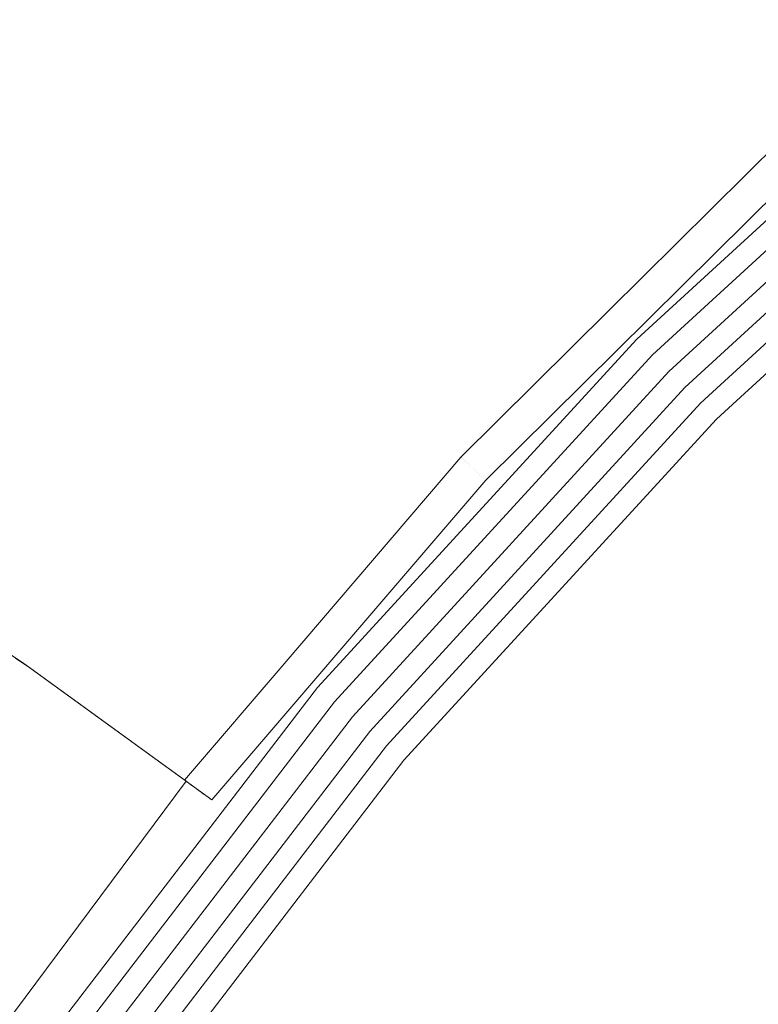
# Model space of a CAD drawing. Header units: millimetres. Extents: x -121 to 130, y -124 to 124.
# Tile 17 of 41: x -98 to -82, y 70 to 92. Entities that reach past the tile are written whole.
import ezdxf

# ---------------------------------------------------------------- set-up
doc = ezdxf.new("R2010")
doc.units = ezdxf.units.MM
doc.header["$LTSCALE"] = 25.4
doc.layers.add('Lighting-Moving Light', color=7, linetype='Continuous', lineweight=5, true_color=0x000000)

# ---------------------------------------------------------------- blocks, each defined once
blk = doc.blocks.new('Group-2-1')
at = {"layer": 'Lighting-Moving Light', "color": 7, "linetype": 'Continuous', "lineweight": 5, "transparency": 33554687}
for points, invisible_edges in [([(-38589.419, 5798.892, -677.312), (-38581.716, 5805.95, -677.312), (-38581.715, 5805.948, -677.355), (-38589.417, 5798.89, -677.355)], 14), ([(-38586.026, 5803.494, -578.545), (-38581.716, 5805.95, -677.312), (-38589.419, 5798.892, -677.312)], 9), ([(-38589.417, 5798.89, -677.355), (-38581.715, 5805.948, -677.355), (-38581.71, 5805.943, -677.397), (-38589.412, 5798.885, -677.397)], 15), ([(-38589.412, 5798.885, -677.397), (-38581.71, 5805.943, -677.397), (-38581.704, 5805.935, -677.438), (-38589.405, 5798.878, -677.438)], 15), ([(-38589.405, 5798.878, -677.438), (-38581.704, 5805.935, -677.438), (-38581.695, 5805.925, -677.478), (-38589.396, 5798.869, -677.478)], 15), ([(-38589.396, 5798.869, -677.478), (-38581.695, 5805.925, -677.478), (-38581.684, 5805.912, -677.518), (-38589.384, 5798.857, -677.518)], 15), ([(-38589.384, 5798.857, -677.518), (-38581.684, 5805.912, -677.518), (-38581.672, 5805.897, -677.555), (-38589.37, 5798.843, -677.555)], 15), ([(-38589.37, 5798.843, -677.555), (-38581.672, 5805.897, -677.555), (-38581.657, 5805.879, -677.591), (-38589.353, 5798.826, -677.591)], 15), ([(-38589.353, 5798.826, -677.591), (-38581.657, 5805.879, -677.591), (-38581.64, 5805.859, -677.624), (-38589.335, 5798.808, -677.624)], 15), ([(-38589.335, 5798.808, -677.624), (-38581.64, 5805.859, -677.624), (-38581.621, 5805.837, -677.655), (-38589.314, 5798.787, -677.655)], 15), ([(-38589.314, 5798.787, -677.655), (-38581.621, 5805.837, -677.655), (-38581.601, 5805.813, -677.684), (-38589.292, 5798.765, -677.684)], 15), ([(-38589.292, 5798.765, -677.684), (-38581.601, 5805.813, -677.684), (-38581.579, 5805.787, -677.71), (-38589.268, 5798.741, -677.71)], 15), ([(-38589.268, 5798.741, -677.71), (-38581.579, 5805.787, -677.71), (-38581.556, 5805.759, -677.733), (-38589.243, 5798.716, -677.733)], 15), ([(-38589.243, 5798.716, -677.733), (-38581.556, 5805.759, -677.733), (-38581.532, 5805.73, -677.752), (-38589.216, 5798.689, -677.752)], 15), ([(-38589.216, 5798.689, -677.752), (-38581.532, 5805.73, -677.752), (-38581.507, 5805.7, -677.769), (-38589.188, 5798.661, -677.769)], 15), ([(-38589.188, 5798.661, -677.769), (-38581.507, 5805.7, -677.769), (-38581.481, 5805.669, -677.782), (-38589.16, 5798.633, -677.782)], 15), ([(-38589.16, 5798.633, -677.782), (-38581.481, 5805.669, -677.782), (-38581.454, 5805.638, -677.792), (-38589.13, 5798.604, -677.792)], 15), ([(-38589.13, 5798.604, -677.792), (-38581.454, 5805.638, -677.792), (-38581.427, 5805.605, -677.798), (-38589.101, 5798.574, -677.798)], 15), ([(-38589.101, 5798.574, -677.798), (-38581.427, 5805.605, -677.798), (-38581.4, 5805.573, -677.8), (-38589.071, 5798.544, -677.8)], 11), ([(-38581.067, 5805.177, -677.8), (-38588.705, 5798.178, -677.8), (-38589.071, 5798.544, -677.8), (-38581.4, 5805.573, -677.8)], 10), ([(-38588.705, 5798.178, -677.8), (-38581.067, 5805.177, -677.8), (-38581.039, 5805.143, -677.798), (-38588.674, 5798.147, -677.798)], 14), ([(-38588.674, 5798.147, -677.798), (-38581.039, 5805.143, -677.798), (-38581.012, 5805.11, -677.793), (-38588.644, 5798.117, -677.793)], 15), ([(-38588.644, 5798.117, -677.793), (-38581.012, 5805.11, -677.793), (-38580.985, 5805.078, -677.783), (-38588.614, 5798.087, -677.783)], 15), ([(-38588.614, 5798.087, -677.783), (-38580.985, 5805.078, -677.783), (-38580.958, 5805.046, -677.77), (-38588.585, 5798.058, -677.77)], 15), ([(-38588.585, 5798.058, -677.77), (-38580.958, 5805.046, -677.77), (-38580.932, 5805.016, -677.754), (-38588.556, 5798.029, -677.754)], 15), ([(-38588.556, 5798.029, -677.754), (-38580.932, 5805.016, -677.754), (-38580.908, 5804.986, -677.734), (-38588.529, 5798.002, -677.734)], 15), ([(-38588.529, 5798.002, -677.734), (-38580.908, 5804.986, -677.734), (-38580.884, 5804.958, -677.711), (-38588.503, 5797.976, -677.711)], 15), ([(-38588.503, 5797.976, -677.711), (-38580.884, 5804.958, -677.711), (-38580.862, 5804.932, -677.684), (-38588.479, 5797.952, -677.684)], 15), ([(-38588.479, 5797.952, -677.684), (-38580.862, 5804.932, -677.684), (-38580.841, 5804.907, -677.655), (-38588.456, 5797.929, -677.655)], 15), ([(-38588.456, 5797.929, -677.655), (-38580.841, 5804.907, -677.655), (-38580.822, 5804.885, -677.624), (-38588.435, 5797.908, -677.624)], 15), ([(-38588.435, 5797.908, -677.624), (-38580.822, 5804.885, -677.624), (-38580.805, 5804.864, -677.589), (-38588.417, 5797.89, -677.589)], 15), ([(-38588.417, 5797.89, -677.589), (-38580.805, 5804.864, -677.589), (-38580.79, 5804.846, -677.553), (-38588.4, 5797.873, -677.553)], 15), ([(-38588.4, 5797.873, -677.553), (-38580.79, 5804.846, -677.553), (-38580.777, 5804.831, -677.515), (-38588.386, 5797.859, -677.515)], 15), ([(-38588.386, 5797.859, -677.515), (-38580.777, 5804.831, -677.515), (-38580.766, 5804.818, -677.475), (-38588.374, 5797.847, -677.475)], 15), ([(-38588.374, 5797.847, -677.475), (-38580.766, 5804.818, -677.475), (-38580.758, 5804.807, -677.433), (-38588.364, 5797.837, -677.433)], 15), ([(-38588.364, 5797.837, -677.433), (-38580.758, 5804.807, -677.433), (-38580.751, 5804.8, -677.391), (-38588.357, 5797.83, -677.391)], 15), ([(-38588.357, 5797.83, -677.391), (-38580.751, 5804.8, -677.391), (-38580.747, 5804.795, -677.348), (-38588.353, 5797.826, -677.348)], 15), ([(-38588.353, 5797.826, -677.348), (-38580.747, 5804.795, -677.348), (-38580.746, 5804.794, -677.305), (-38588.351, 5797.824, -677.305)], 11), ([(-38580.11, 5804.035, -578.305), (-38587.651, 5797.124, -578.305), (-38588.351, 5797.824, -677.305), (-38580.746, 5804.794, -677.305)], 10), ([(-38585.521, 5802.939, -577.8), (-38592.753, 5795.771, -577.8), (-38588.005, 5797.478, -577.8), (-38580.431, 5804.418, -577.8)], 10), ([(-38587.975, 5797.449, -577.802), (-38580.404, 5804.386, -577.802), (-38580.431, 5804.418, -577.8), (-38588.005, 5797.478, -577.8)], 11), ([(-38587.946, 5797.419, -577.807), (-38580.378, 5804.355, -577.807), (-38580.404, 5804.386, -577.802), (-38587.975, 5797.449, -577.802)], 15), ([(-38587.918, 5797.391, -577.815), (-38580.352, 5804.324, -577.815), (-38580.378, 5804.355, -577.807), (-38587.946, 5797.419, -577.807)], 15), ([(-38587.889, 5797.362, -577.827), (-38580.326, 5804.293, -577.827), (-38580.352, 5804.324, -577.815), (-38587.918, 5797.391, -577.815)], 15), ([(-38587.862, 5797.335, -577.843), (-38580.301, 5804.263, -577.843), (-38580.326, 5804.293, -577.827), (-38587.889, 5797.362, -577.827)], 15), ([(-38587.836, 5797.309, -577.861), (-38580.277, 5804.235, -577.861), (-38580.301, 5804.263, -577.843), (-38587.862, 5797.335, -577.843)], 15), ([(-38587.81, 5797.284, -577.882), (-38580.254, 5804.208, -577.882), (-38580.277, 5804.235, -577.861), (-38587.836, 5797.309, -577.861)], 15), ([(-38587.787, 5797.26, -577.907), (-38580.232, 5804.182, -577.907), (-38580.254, 5804.208, -577.882), (-38587.81, 5797.284, -577.882)], 15), ([(-38587.764, 5797.237, -577.934), (-38580.212, 5804.157, -577.934), (-38580.232, 5804.182, -577.907), (-38587.787, 5797.26, -577.907)], 15), ([(-38587.743, 5797.217, -577.963), (-38580.193, 5804.135, -577.963), (-38580.212, 5804.157, -577.934), (-38587.764, 5797.237, -577.934)], 15), ([(-38587.725, 5797.198, -577.995), (-38580.176, 5804.115, -577.995), (-38580.193, 5804.135, -577.963), (-38587.743, 5797.217, -577.963)], 15), ([(-38587.708, 5797.181, -578.029), (-38580.161, 5804.096, -578.029), (-38580.176, 5804.115, -577.995), (-38587.725, 5797.198, -577.995)], 15), ([(-38587.693, 5797.166, -578.065), (-38580.147, 5804.08, -578.065), (-38580.161, 5804.096, -578.029), (-38587.708, 5797.181, -578.029)], 15), ([(-38587.68, 5797.153, -578.103), (-38580.136, 5804.066, -578.103), (-38580.147, 5804.08, -578.065), (-38587.693, 5797.166, -578.065)], 15), ([(-38587.67, 5797.143, -578.141), (-38580.126, 5804.055, -578.141), (-38580.136, 5804.066, -578.103), (-38587.68, 5797.153, -578.103)], 15), ([(-38587.661, 5797.135, -578.181), (-38580.119, 5804.046, -578.181), (-38580.126, 5804.055, -578.141), (-38587.67, 5797.143, -578.141)], 15), ([(-38587.656, 5797.129, -578.222), (-38580.113, 5804.04, -578.222), (-38580.119, 5804.046, -578.181), (-38587.661, 5797.135, -578.181)], 15), ([(-38587.652, 5797.125, -578.263), (-38580.11, 5804.036, -578.263), (-38580.113, 5804.04, -578.222), (-38587.656, 5797.129, -578.222)], 15), ([(-38587.651, 5797.124, -578.305), (-38580.11, 5804.035, -578.305), (-38580.11, 5804.036, -578.263), (-38587.652, 5797.125, -578.263)], 14), ([(-38593.301, 5796.279, -578.48), (-38586.024, 5803.492, -578.48), (-38586.026, 5803.494, -578.545), (-38590.042, 5799.514, -578.545)], 11), ([(-38593.294, 5796.273, -578.415), (-38586.018, 5803.485, -578.415), (-38586.024, 5803.492, -578.48), (-38593.301, 5796.279, -578.48)], 15), ([(-38593.283, 5796.263, -578.352), (-38586.008, 5803.474, -578.352), (-38586.018, 5803.485, -578.415), (-38593.294, 5796.273, -578.415)], 15), ([(-38593.269, 5796.25, -578.29), (-38585.995, 5803.46, -578.29), (-38586.008, 5803.474, -578.352), (-38593.283, 5796.263, -578.352)], 15), ([(-38593.25, 5796.232, -578.23), (-38585.978, 5803.441, -578.23), (-38585.995, 5803.46, -578.29), (-38593.269, 5796.25, -578.29)], 15), ([(-38589.419, 5798.892, -677.312), (-38590.042, 5799.514, -578.545), (-38586.026, 5803.494, -578.545)], 9), ([(-38593.228, 5796.212, -578.172), (-38585.958, 5803.418, -578.172), (-38585.978, 5803.441, -578.23), (-38593.25, 5796.232, -578.23)], 15), ([(-38593.202, 5796.188, -578.117), (-38585.934, 5803.392, -578.117), (-38585.958, 5803.418, -578.172), (-38593.228, 5796.212, -578.172)], 15), ([(-38593.173, 5796.161, -578.066), (-38585.907, 5803.363, -578.066), (-38585.934, 5803.392, -578.117), (-38593.202, 5796.188, -578.117)], 15), ([(-38593.14, 5796.131, -578.018), (-38585.877, 5803.33, -578.018), (-38585.907, 5803.363, -578.066), (-38593.173, 5796.161, -578.066)], 15), ([(-38593.105, 5796.098, -577.974), (-38585.845, 5803.295, -577.974), (-38585.877, 5803.33, -578.018), (-38593.14, 5796.131, -578.018)], 15), ([(-38593.067, 5796.063, -577.935), (-38585.81, 5803.256, -577.935), (-38585.845, 5803.295, -577.974), (-38593.105, 5796.098, -577.974)], 15), ([(-38593.027, 5796.025, -577.9), (-38585.773, 5803.216, -577.9), (-38585.81, 5803.256, -577.935), (-38593.067, 5796.063, -577.935)], 15), ([(-38592.984, 5795.986, -577.87), (-38585.734, 5803.173, -577.87), (-38585.773, 5803.216, -577.9), (-38593.027, 5796.025, -577.9)], 15), ([(-38592.94, 5795.945, -577.845), (-38585.693, 5803.128, -577.845), (-38585.734, 5803.173, -577.87), (-38592.984, 5795.986, -577.87)], 15), ([(-38592.895, 5795.903, -577.825), (-38585.652, 5803.082, -577.825), (-38585.693, 5803.128, -577.845), (-38592.94, 5795.945, -577.845)], 15), ([(-38592.848, 5795.86, -577.811), (-38585.609, 5803.035, -577.811), (-38585.652, 5803.082, -577.825), (-38592.895, 5795.903, -577.825)], 15), ([(-38592.801, 5795.816, -577.803), (-38585.565, 5802.988, -577.803), (-38585.609, 5803.035, -577.811), (-38592.848, 5795.86, -577.811)], 15), ([(-38592.753, 5795.771, -577.8), (-38585.521, 5802.939, -577.8), (-38585.565, 5802.988, -577.803), (-38592.801, 5795.816, -577.803)], 14), ([(-38593.303, 5796.281, -578.545), (-38590.042, 5799.514, -578.545), (-38589.419, 5798.892, -677.312)], 10), ([(-38590.042, 5799.514, -578.545), (-38593.303, 5796.281, -578.545), (-38593.301, 5796.279, -578.48)], 10), ([(-38596.477, 5791.19, -677.312), (-38589.419, 5798.892, -677.312), (-38589.417, 5798.89, -677.355), (-38596.475, 5791.188, -677.355)], 14), ([(-38593.303, 5796.281, -578.545), (-38589.419, 5798.892, -677.312), (-38596.477, 5791.19, -677.312)], 9), ([(-38596.475, 5791.188, -677.355), (-38589.417, 5798.89, -677.355), (-38589.412, 5798.885, -677.397), (-38596.47, 5791.184, -677.397)], 15), ([(-38596.47, 5791.184, -677.397), (-38589.412, 5798.885, -677.397), (-38589.405, 5798.878, -677.438), (-38596.462, 5791.177, -677.438)], 15), ([(-38596.462, 5791.177, -677.438), (-38589.405, 5798.878, -677.438), (-38589.396, 5798.869, -677.478), (-38596.452, 5791.168, -677.478)], 15), ([(-38596.452, 5791.168, -677.478), (-38589.396, 5798.869, -677.478), (-38589.384, 5798.857, -677.518), (-38596.439, 5791.158, -677.518)], 15), ([(-38596.439, 5791.158, -677.518), (-38589.384, 5798.857, -677.518), (-38589.37, 5798.843, -677.555), (-38596.424, 5791.145, -677.555)], 15), ([(-38596.424, 5791.145, -677.555), (-38589.37, 5798.843, -677.555), (-38589.353, 5798.826, -677.591), (-38596.406, 5791.13, -677.591)], 15), ([(-38596.406, 5791.13, -677.591), (-38589.353, 5798.826, -677.591), (-38589.335, 5798.808, -677.624), (-38596.386, 5791.113, -677.624)], 15), ([(-38596.386, 5791.113, -677.624), (-38589.335, 5798.808, -677.624), (-38589.314, 5798.787, -677.655), (-38596.364, 5791.094, -677.655)], 15), ([(-38596.364, 5791.094, -677.655), (-38589.314, 5798.787, -677.655), (-38589.292, 5798.765, -677.684), (-38596.339, 5791.074, -677.684)], 15), ([(-38596.339, 5791.074, -677.684), (-38589.292, 5798.765, -677.684), (-38589.268, 5798.741, -677.71), (-38596.314, 5791.052, -677.71)], 15), ([(-38596.314, 5791.052, -677.71), (-38589.268, 5798.741, -677.71), (-38589.243, 5798.716, -677.733), (-38596.286, 5791.029, -677.733)], 15), ([(-38596.286, 5791.029, -677.733), (-38589.243, 5798.716, -677.733), (-38589.216, 5798.689, -677.752), (-38596.257, 5791.005, -677.752)], 15), ([(-38596.257, 5791.005, -677.752), (-38589.216, 5798.689, -677.752), (-38589.188, 5798.661, -677.769), (-38596.227, 5790.98, -677.769)], 15), ([(-38596.227, 5790.98, -677.769), (-38589.188, 5798.661, -677.769), (-38589.16, 5798.633, -677.782), (-38596.196, 5790.954, -677.782)], 15), ([(-38596.196, 5790.954, -677.782), (-38589.16, 5798.633, -677.782), (-38589.13, 5798.604, -677.792), (-38596.164, 5790.927, -677.792)], 15), ([(-38596.164, 5790.927, -677.792), (-38589.13, 5798.604, -677.792), (-38589.101, 5798.574, -677.798), (-38596.132, 5790.9, -677.798)], 15), ([(-38596.132, 5790.9, -677.798), (-38589.101, 5798.574, -677.798), (-38589.071, 5798.544, -677.8), (-38596.1, 5790.873, -677.8)], 11), ([(-38596.1, 5790.873, -677.8), (-38589.071, 5798.544, -677.8), (-38588.705, 5798.178, -677.8), (-38595.703, 5790.54, -677.8)], 10), ([(-38595.703, 5790.54, -677.8), (-38588.705, 5798.178, -677.8), (-38588.674, 5798.147, -677.798), (-38595.67, 5790.513, -677.798)], 14), ([(-38595.67, 5790.513, -677.798), (-38588.674, 5798.147, -677.798), (-38588.644, 5798.117, -677.793), (-38595.637, 5790.485, -677.793)], 15), ([(-38595.637, 5790.485, -677.793), (-38588.644, 5798.117, -677.793), (-38588.614, 5798.087, -677.783), (-38595.605, 5790.458, -677.783)], 15), ([(-38595.605, 5790.458, -677.783), (-38588.614, 5798.087, -677.783), (-38588.585, 5798.058, -677.77), (-38595.573, 5790.431, -677.77)], 15), ([(-38595.573, 5790.431, -677.77), (-38588.585, 5798.058, -677.77), (-38588.556, 5798.029, -677.754), (-38595.543, 5790.405, -677.754)], 15), ([(-38595.543, 5790.405, -677.754), (-38588.556, 5798.029, -677.754), (-38588.529, 5798.002, -677.734), (-38595.513, 5790.381, -677.734)], 15), ([(-38595.513, 5790.381, -677.734), (-38588.529, 5798.002, -677.734), (-38588.503, 5797.976, -677.711), (-38595.485, 5790.357, -677.711)], 15), ([(-38595.485, 5790.357, -677.711), (-38588.503, 5797.976, -677.711), (-38588.479, 5797.952, -677.684), (-38595.459, 5790.335, -677.684)], 15), ([(-38595.459, 5790.335, -677.684), (-38588.479, 5797.952, -677.684), (-38588.456, 5797.929, -677.655), (-38595.434, 5790.314, -677.655)], 15), ([(-38595.434, 5790.314, -677.655), (-38588.456, 5797.929, -677.655), (-38588.435, 5797.908, -677.624), (-38595.411, 5790.295, -677.624)], 15), ([(-38595.411, 5790.295, -677.624), (-38588.435, 5797.908, -677.624), (-38588.417, 5797.89, -677.589), (-38595.391, 5790.278, -677.589)], 15), ([(-38595.391, 5790.278, -677.589), (-38588.417, 5797.89, -677.589), (-38588.4, 5797.873, -677.553), (-38595.373, 5790.263, -677.553)], 15), ([(-38595.373, 5790.263, -677.553), (-38588.4, 5797.873, -677.553), (-38588.386, 5797.859, -677.515), (-38595.357, 5790.25, -677.515)], 15), ([(-38595.357, 5790.25, -677.515), (-38588.386, 5797.859, -677.515), (-38588.374, 5797.847, -677.475), (-38595.345, 5790.239, -677.475)], 15), ([(-38595.345, 5790.239, -677.475), (-38588.374, 5797.847, -677.475), (-38588.364, 5797.837, -677.433), (-38595.334, 5790.231, -677.433)], 15), ([(-38595.334, 5790.231, -677.433), (-38588.364, 5797.837, -677.433), (-38588.357, 5797.83, -677.391), (-38595.327, 5790.224, -677.391)], 15), ([(-38595.327, 5790.224, -677.391), (-38588.357, 5797.83, -677.391), (-38588.353, 5797.826, -677.348), (-38595.322, 5790.221, -677.348)], 15), ([(-38595.322, 5790.221, -677.348), (-38588.353, 5797.826, -677.348), (-38588.351, 5797.824, -677.305), (-38595.32, 5790.219, -677.305)], 11), ([(-38587.651, 5797.124, -578.305), (-38594.562, 5789.583, -578.305), (-38595.32, 5790.219, -677.305), (-38588.351, 5797.824, -677.305)], 10), ([(-38592.753, 5795.771, -577.8), (-38598.809, 5788.705, -577.8), (-38594.945, 5789.904, -577.8), (-38588.005, 5797.478, -577.8)], 10), ([(-38594.913, 5789.877, -577.802), (-38587.975, 5797.449, -577.802), (-38588.005, 5797.478, -577.8), (-38594.945, 5789.904, -577.8)], 11), ([(-38594.882, 5789.851, -577.807), (-38587.946, 5797.419, -577.807), (-38587.975, 5797.449, -577.802), (-38594.913, 5789.877, -577.802)], 15), ([(-38594.85, 5789.825, -577.815), (-38587.918, 5797.391, -577.815), (-38587.946, 5797.419, -577.807), (-38594.882, 5789.851, -577.807)], 15), ([(-38594.82, 5789.799, -577.827), (-38587.889, 5797.362, -577.827), (-38587.918, 5797.391, -577.815), (-38594.85, 5789.825, -577.815)], 15), ([(-38594.79, 5789.774, -577.843), (-38587.862, 5797.335, -577.843), (-38587.889, 5797.362, -577.827), (-38594.82, 5789.799, -577.827)], 15), ([(-38594.762, 5789.75, -577.861), (-38587.836, 5797.309, -577.861), (-38587.862, 5797.335, -577.843), (-38594.79, 5789.774, -577.843)], 15), ([(-38594.734, 5789.727, -577.882), (-38587.81, 5797.284, -577.882), (-38587.836, 5797.309, -577.861), (-38594.762, 5789.75, -577.861)], 15), ([(-38594.709, 5789.706, -577.907), (-38587.787, 5797.26, -577.907), (-38587.81, 5797.284, -577.882), (-38594.734, 5789.727, -577.882)], 15), ([(-38594.684, 5789.685, -577.934), (-38587.764, 5797.237, -577.934), (-38587.787, 5797.26, -577.907), (-38594.709, 5789.706, -577.907)], 15), ([(-38594.662, 5789.666, -577.963), (-38587.743, 5797.217, -577.963), (-38587.764, 5797.237, -577.934), (-38594.684, 5789.685, -577.934)], 15), ([(-38594.641, 5789.649, -577.995), (-38587.725, 5797.198, -577.995), (-38587.743, 5797.217, -577.963), (-38594.662, 5789.666, -577.963)], 15), ([(-38594.623, 5789.634, -578.029), (-38587.708, 5797.181, -578.029), (-38587.725, 5797.198, -577.995), (-38594.641, 5789.649, -577.995)], 15), ([(-38594.607, 5789.62, -578.065), (-38587.693, 5797.166, -578.065), (-38587.708, 5797.181, -578.029), (-38594.623, 5789.634, -578.029)], 15), ([(-38594.593, 5789.609, -578.103), (-38587.68, 5797.153, -578.103), (-38587.693, 5797.166, -578.065), (-38594.607, 5789.62, -578.065)], 15), ([(-38594.582, 5789.599, -578.141), (-38587.67, 5797.143, -578.141), (-38587.68, 5797.153, -578.103), (-38594.593, 5789.609, -578.103)], 15), ([(-38594.573, 5789.592, -578.181), (-38587.661, 5797.135, -578.181), (-38587.67, 5797.143, -578.141), (-38594.582, 5789.599, -578.141)], 15), ([(-38594.567, 5789.587, -578.222), (-38587.656, 5797.129, -578.222), (-38587.661, 5797.135, -578.181), (-38594.573, 5789.592, -578.181)], 15), ([(-38594.563, 5789.584, -578.263), (-38587.652, 5797.125, -578.263), (-38587.656, 5797.129, -578.222), (-38594.567, 5789.587, -578.222)], 15), ([(-38594.562, 5789.583, -578.305), (-38587.651, 5797.124, -578.305), (-38587.652, 5797.125, -578.263), (-38594.563, 5789.584, -578.263)], 14), ([(-38599.413, 5789.144, -578.48), (-38593.301, 5796.279, -578.48), (-38593.303, 5796.281, -578.545), (-38597.169, 5791.769, -578.545)], 11), ([(-38593.301, 5796.279, -578.48), (-38599.413, 5789.144, -578.48), (-38599.408, 5789.14, -578.426)], 9), ([(-38599.408, 5789.14, -578.426), (-38593.294, 5796.273, -578.415), (-38593.301, 5796.279, -578.48)], 11), ([(-38596.477, 5791.19, -677.312), (-38597.169, 5791.769, -578.545), (-38593.303, 5796.281, -578.545)], 9), ([(-38593.294, 5796.273, -578.415), (-38599.408, 5789.14, -578.426), (-38599.398, 5789.133, -578.368)], 9), ([(-38593.294, 5796.273, -578.415), (-38599.398, 5789.133, -578.368), (-38599.394, 5789.13, -578.352)], 9), ([(-38599.394, 5789.13, -578.352), (-38593.283, 5796.263, -578.352), (-38593.294, 5796.273, -578.415)], 11), ([(-38593.283, 5796.263, -578.352), (-38599.394, 5789.13, -578.352), (-38599.385, 5789.124, -578.312)], 9), ([(-38593.283, 5796.263, -578.352), (-38599.385, 5789.124, -578.312), (-38599.381, 5789.121, -578.299)], 9), ([(-38599.381, 5789.121, -578.299), (-38593.269, 5796.25, -578.29), (-38593.283, 5796.263, -578.352)], 11), ([(-38593.269, 5796.25, -578.29), (-38599.381, 5789.121, -578.299), (-38599.363, 5789.108, -578.243)], 9), ([(-38593.269, 5796.25, -578.29), (-38599.363, 5789.108, -578.243), (-38599.358, 5789.104, -578.23)], 9), ([(-38599.358, 5789.104, -578.23), (-38593.25, 5796.232, -578.23), (-38593.269, 5796.25, -578.29)], 11), ([(-38593.25, 5796.232, -578.23), (-38599.358, 5789.104, -578.23), (-38599.342, 5789.092, -578.19)], 9), ([(-38599.342, 5789.092, -578.19), (-38593.228, 5796.212, -578.172), (-38593.25, 5796.232, -578.23)], 11), ([(-38593.228, 5796.212, -578.172), (-38599.342, 5789.092, -578.19), (-38599.317, 5789.074, -578.139)], 9), ([(-38593.228, 5796.212, -578.172), (-38599.317, 5789.074, -578.139), (-38599.305, 5789.065, -578.118)], 9), ([(-38599.305, 5789.065, -578.118), (-38593.202, 5796.188, -578.117), (-38593.228, 5796.212, -578.172)], 11), ([(-38593.202, 5796.188, -578.117), (-38599.305, 5789.065, -578.118), (-38599.289, 5789.054, -578.091)], 9), ([(-38593.202, 5796.188, -578.117), (-38599.289, 5789.054, -578.091), (-38599.282, 5789.049, -578.079)], 9), ([(-38599.282, 5789.049, -578.079), (-38593.173, 5796.161, -578.066), (-38593.202, 5796.188, -578.117)], 11), ([(-38593.173, 5796.161, -578.066), (-38599.282, 5789.049, -578.079), (-38599.25, 5789.025, -578.034)], 9), ([(-38593.173, 5796.161, -578.066), (-38599.25, 5789.025, -578.034), (-38599.237, 5789.016, -578.018)], 9), ([(-38599.237, 5789.016, -578.018), (-38593.14, 5796.131, -578.018), (-38593.173, 5796.161, -578.066)], 11), ([(-38593.14, 5796.131, -578.018), (-38599.237, 5789.016, -578.018), (-38599.215, 5789, -577.992)], 9), ([(-38599.215, 5789, -577.992), (-38593.105, 5796.098, -577.974), (-38593.14, 5796.131, -578.018)], 11), ([(-38593.105, 5796.098, -577.974), (-38599.215, 5789, -577.992), (-38599.178, 5788.974, -577.955)], 9), ([(-38593.105, 5796.098, -577.974), (-38599.178, 5788.974, -577.955), (-38599.156, 5788.957, -577.935)], 9), ([(-38599.156, 5788.957, -577.935), (-38593.067, 5796.063, -577.935), (-38593.105, 5796.098, -577.974)], 11), ([(-38593.067, 5796.063, -577.935), (-38599.156, 5788.957, -577.935), (-38599.139, 5788.945, -577.921)], 9), ([(-38599.139, 5788.945, -577.921), (-38599.129, 5788.938, -577.913), (-38593.027, 5796.025, -577.9), (-38593.067, 5796.063, -577.935)], 14), ([(-38593.027, 5796.025, -577.9), (-38599.129, 5788.938, -577.913), (-38599.086, 5788.907, -577.883)], 9), ([(-38593.027, 5796.025, -577.9), (-38599.086, 5788.907, -577.883), (-38599.064, 5788.891, -577.87)], 9), ([(-38599.064, 5788.891, -577.87), (-38592.984, 5795.986, -577.87), (-38593.027, 5796.025, -577.9)], 11), ([(-38592.984, 5795.986, -577.87), (-38599.064, 5788.891, -577.87), (-38599.043, 5788.875, -577.858)], 9), ([(-38592.984, 5795.986, -577.87), (-38599.043, 5788.875, -577.858), (-38598.998, 5788.843, -577.837)], 9), ([(-38598.998, 5788.843, -577.837), (-38592.94, 5795.945, -577.845), (-38592.984, 5795.986, -577.87)], 11), ([(-38592.94, 5795.945, -577.845), (-38598.998, 5788.843, -577.837), (-38598.965, 5788.819, -577.826)], 9), ([(-38598.965, 5788.819, -577.826), (-38592.895, 5795.903, -577.825), (-38592.94, 5795.945, -577.845)], 11), ([(-38592.895, 5795.903, -577.825), (-38598.965, 5788.819, -577.826), (-38598.952, 5788.809, -577.821)], 9), ([(-38592.895, 5795.903, -577.825), (-38598.952, 5788.809, -577.821), (-38598.94, 5788.8, -577.818)], 9), ([(-38592.895, 5795.903, -577.825), (-38598.94, 5788.8, -577.818), (-38598.892, 5788.766, -577.807)], 9), ([(-38598.892, 5788.766, -577.807), (-38592.848, 5795.86, -577.811), (-38592.895, 5795.903, -577.825)], 11), ([(-38592.848, 5795.86, -577.811), (-38598.892, 5788.766, -577.807), (-38598.862, 5788.743, -577.803)], 9), ([(-38598.862, 5788.743, -577.803), (-38592.801, 5795.816, -577.803), (-38592.848, 5795.86, -577.811)], 11), ([(-38592.801, 5795.816, -577.803), (-38598.862, 5788.743, -577.803), (-38598.845, 5788.731, -577.801)], 9), ([(-38592.801, 5795.816, -577.803), (-38598.845, 5788.731, -577.801), (-38598.809, 5788.705, -577.8)], 9), ([(-38598.809, 5788.705, -577.8), (-38592.753, 5795.771, -577.8), (-38592.801, 5795.816, -577.803)], 10), ([(-38610.86, 5787.788, -577.8), (-38602.963, 5791.723, -577.8), (-38603.305, 5791.951, -577.8)], 9), ([(-38603.15, 5791.838, -583.3), (-38603.305, 5791.951, -577.8), (-38602.963, 5791.723, -577.8), (-38602.808, 5791.61, -583.3)], 1), ([(-38610.86, 5787.788, -577.8), (-38610.859, 5787.571, -577.8), (-38602.963, 5791.723, -577.8)], 10), ([(-38610.859, 5787.571, -577.8), (-38610.849, 5787.354, -577.8), (-38602.963, 5791.723, -577.8)], 10), ([(-38610.849, 5787.354, -577.8), (-38610.829, 5787.138, -577.8), (-38602.963, 5791.723, -577.8)], 10), ([(-38602.963, 5791.723, -577.8), (-38610.829, 5787.138, -577.8), (-38610.8, 5786.923, -577.8)], 9), ([(-38602.963, 5791.723, -577.8), (-38610.8, 5786.923, -577.8), (-38610.713, 5786.498, -577.8), (-38610.59, 5786.082, -577.8)], 9), ([(-38610.59, 5786.082, -577.8), (-38610.43, 5785.678, -577.8), (-38602.963, 5791.723, -577.8)], 10), ([(-38610.43, 5785.678, -577.8), (-38610.237, 5785.29, -577.8), (-38602.963, 5791.723, -577.8)], 10), ([(-38610.237, 5785.29, -577.8), (-38610.01, 5784.92, -577.8), (-38602.963, 5791.723, -577.8)], 10), ([(-38610.01, 5784.92, -577.8), (-38609.752, 5784.571, -577.8), (-38602.963, 5791.723, -577.8)], 10), ([(-38609.752, 5784.571, -577.8), (-38609.464, 5784.246, -577.8), (-38602.963, 5791.723, -577.8)], 10), ([(-38609.464, 5784.246, -577.8), (-38609.149, 5783.947, -577.8), (-38602.963, 5791.723, -577.8)], 10), ([(-38609.149, 5783.947, -577.8), (-38608.809, 5783.677, -577.8), (-38602.963, 5791.723, -577.8)], 10), ([(-38608.809, 5783.677, -577.8), (-38604.655, 5780.658, -577.8), (-38598.809, 5788.705, -577.8), (-38602.963, 5791.723, -577.8)], 10), ([(-38603.15, 5791.838, -583.3), (-38602.808, 5791.61, -583.3), (-38603.607, 5783.44, -583.3)], 10), ([(-38602.963, 5791.723, -577.8), (-38599.381, 5789.121, -578.299), (-38599.385, 5789.124, -578.312)], 9), ([(-38599.385, 5789.124, -578.312), (-38599.394, 5789.13, -578.352), (-38602.963, 5791.723, -577.8)], 10), ([(-38599.394, 5789.13, -578.352), (-38599.398, 5789.133, -578.368), (-38602.963, 5791.723, -577.8)], 10), ([(-38602.963, 5791.723, -577.8), (-38599.282, 5789.049, -578.079), (-38599.289, 5789.054, -578.091)], 9), ([(-38602.963, 5791.723, -577.8), (-38599.363, 5789.108, -578.243), (-38599.381, 5789.121, -578.299)], 9), ([(-38599.289, 5789.054, -578.091), (-38599.305, 5789.065, -578.118), (-38602.963, 5791.723, -577.8)], 10), ([(-38599.305, 5789.065, -578.118), (-38599.317, 5789.074, -578.139), (-38602.963, 5791.723, -577.8)], 10), ([(-38602.963, 5791.723, -577.8), (-38599.129, 5788.938, -577.913), (-38599.139, 5788.945, -577.921)], 9), ([(-38599.139, 5788.945, -577.921), (-38599.156, 5788.957, -577.935), (-38599.178, 5788.974, -577.955), (-38602.963, 5791.723, -577.8)], 12), ([(-38602.963, 5791.723, -577.8), (-38598.94, 5788.8, -577.818), (-38598.952, 5788.809, -577.821)], 9), ([(-38602.963, 5791.723, -577.8), (-38598.845, 5788.731, -577.801), (-38598.862, 5788.743, -577.803)], 9), ([(-38602.963, 5791.723, -577.8), (-38599.25, 5789.025, -578.034), (-38599.282, 5789.049, -578.079)], 9), ([(-38602.963, 5791.723, -577.8), (-38599.086, 5788.907, -577.883), (-38599.129, 5788.938, -577.913)], 9), ([(-38602.963, 5791.723, -577.8), (-38599.043, 5788.875, -577.858), (-38599.064, 5788.891, -577.87)], 9), ([(-38602.963, 5791.723, -577.8), (-38598.965, 5788.819, -577.826), (-38598.998, 5788.843, -577.837)], 9), ([(-38602.963, 5791.723, -577.8), (-38598.892, 5788.766, -577.807), (-38598.94, 5788.8, -577.818)], 9), ([(-38598.952, 5788.809, -577.821), (-38598.965, 5788.819, -577.826), (-38602.963, 5791.723, -577.8)], 10), ([(-38602.963, 5791.723, -577.8), (-38598.809, 5788.705, -577.8), (-38598.845, 5788.731, -577.801)], 8), ([(-38598.862, 5788.743, -577.803), (-38598.892, 5788.766, -577.807), (-38602.963, 5791.723, -577.8)], 10), ([(-38602.963, 5791.723, -577.8), (-38599.414, 5789.145, -578.485), (-38599.416, 5789.146, -578.545)], 9), ([(-38599.398, 5789.133, -578.368), (-38599.408, 5789.14, -578.426), (-38602.963, 5791.723, -577.8)], 10), ([(-38598.998, 5788.843, -577.837), (-38599.043, 5788.875, -577.858), (-38602.963, 5791.723, -577.8)], 10), ([(-38599.408, 5789.14, -578.426), (-38599.413, 5789.144, -578.48), (-38599.414, 5789.145, -578.485), (-38602.963, 5791.723, -577.8)], 12), ([(-38599.317, 5789.074, -578.139), (-38599.342, 5789.092, -578.19), (-38602.963, 5791.723, -577.8)], 10), ([(-38599.178, 5788.974, -577.955), (-38599.215, 5789, -577.992), (-38602.963, 5791.723, -577.8)], 10), ([(-38599.064, 5788.891, -577.87), (-38599.086, 5788.907, -577.883), (-38602.963, 5791.723, -577.8)], 10), ([(-38599.342, 5789.092, -578.19), (-38599.358, 5789.104, -578.23), (-38599.363, 5789.108, -578.243), (-38602.963, 5791.723, -577.8)], 12), ([(-38599.215, 5789, -577.992), (-38599.237, 5789.016, -578.018), (-38599.25, 5789.025, -578.034), (-38602.963, 5791.723, -577.8)], 12), ([(-38599.416, 5789.146, -578.545), (-38599.378, 5789.118, -583.3), (-38602.808, 5791.61, -583.3), (-38602.963, 5791.723, -577.8)], 8), ([(-38599.378, 5789.118, -583.3), (-38599.416, 5789.146, -578.545), (-38597.169, 5791.769, -578.545)], 8), ([(-38597.169, 5791.769, -578.545), (-38599.416, 5789.146, -578.545), (-38599.414, 5789.145, -578.485)], 8), ([(-38599.414, 5789.145, -578.485), (-38599.413, 5789.144, -578.48), (-38597.169, 5791.769, -578.545)], 10), ([(-38597.169, 5791.769, -578.545), (-38596.477, 5791.19, -677.312), (-38599.378, 5789.118, -583.3)], 11), ([(-38602.808, 5791.61, -583.3), (-38599.378, 5789.118, -583.3), (-38603.607, 5783.44, -583.3)], 8), ([(-38602.837, 5782.901, -677.312), (-38596.477, 5791.19, -677.312), (-38596.475, 5791.188, -677.355), (-38602.835, 5782.9, -677.355)], 14), ([(-38599.378, 5789.118, -583.3), (-38596.477, 5791.19, -677.312), (-38602.837, 5782.901, -677.312)], 9), ([(-38602.835, 5782.9, -677.355), (-38596.475, 5791.188, -677.355), (-38596.47, 5791.184, -677.397), (-38602.829, 5782.896, -677.397)], 15), ([(-38602.829, 5782.896, -677.397), (-38596.47, 5791.184, -677.397), (-38596.462, 5791.177, -677.438), (-38602.821, 5782.89, -677.438)], 15), ([(-38602.821, 5782.89, -677.438), (-38596.462, 5791.177, -677.438), (-38596.452, 5791.168, -677.478), (-38602.81, 5782.882, -677.478)], 15), ([(-38602.81, 5782.882, -677.478), (-38596.452, 5791.168, -677.478), (-38596.439, 5791.158, -677.518), (-38602.796, 5782.873, -677.518)], 15), ([(-38602.796, 5782.873, -677.518), (-38596.439, 5791.158, -677.518), (-38596.424, 5791.145, -677.555), (-38602.78, 5782.861, -677.555)], 15), ([(-38602.78, 5782.861, -677.555), (-38596.424, 5791.145, -677.555), (-38596.406, 5791.13, -677.591), (-38602.761, 5782.848, -677.591)], 15), ([(-38602.761, 5782.848, -677.591), (-38596.406, 5791.13, -677.591), (-38596.386, 5791.113, -677.624), (-38602.739, 5782.833, -677.624)], 15), ([(-38602.739, 5782.833, -677.624), (-38596.386, 5791.113, -677.624), (-38596.364, 5791.094, -677.655), (-38602.716, 5782.816, -677.655)], 15), ([(-38602.716, 5782.816, -677.655), (-38596.364, 5791.094, -677.655), (-38596.339, 5791.074, -677.684), (-38602.69, 5782.798, -677.684)], 15), ([(-38602.69, 5782.798, -677.684), (-38596.339, 5791.074, -677.684), (-38596.314, 5791.052, -677.71), (-38602.662, 5782.779, -677.71)], 15), ([(-38602.662, 5782.779, -677.71), (-38596.314, 5791.052, -677.71), (-38596.286, 5791.029, -677.733), (-38602.633, 5782.758, -677.733)], 15), ([(-38602.633, 5782.758, -677.733), (-38596.286, 5791.029, -677.733), (-38596.257, 5791.005, -677.752), (-38602.602, 5782.737, -677.752)], 15), ([(-38602.602, 5782.737, -677.752), (-38596.257, 5791.005, -677.752), (-38596.227, 5790.98, -677.769), (-38602.57, 5782.714, -677.769)], 15), ([(-38602.57, 5782.714, -677.769), (-38596.227, 5790.98, -677.769), (-38596.196, 5790.954, -677.782), (-38602.537, 5782.691, -677.782)], 15), ([(-38602.537, 5782.691, -677.782), (-38596.196, 5790.954, -677.782), (-38596.164, 5790.927, -677.792), (-38602.503, 5782.667, -677.792)], 15), ([(-38602.503, 5782.667, -677.792), (-38596.164, 5790.927, -677.792), (-38596.132, 5790.9, -677.798), (-38602.468, 5782.643, -677.798)], 15), ([(-38602.468, 5782.643, -677.798), (-38596.132, 5790.9, -677.798), (-38596.1, 5790.873, -677.8), (-38602.433, 5782.619, -677.8)], 11), ([(-38595.703, 5790.54, -677.8), (-38602.01, 5782.322, -677.8), (-38602.433, 5782.619, -677.8), (-38596.1, 5790.873, -677.8)], 10), ([(-38602.01, 5782.322, -677.8), (-38595.703, 5790.54, -677.8), (-38595.67, 5790.513, -677.798), (-38601.974, 5782.297, -677.798)], 14), ([(-38601.974, 5782.297, -677.798), (-38595.67, 5790.513, -677.798), (-38595.637, 5790.485, -677.793), (-38601.939, 5782.272, -677.793)], 15), ([(-38601.939, 5782.272, -677.793), (-38595.637, 5790.485, -677.793), (-38595.605, 5790.458, -677.783), (-38601.904, 5782.248, -677.783)], 15), ([(-38601.904, 5782.248, -677.783), (-38595.605, 5790.458, -677.783), (-38595.573, 5790.431, -677.77), (-38601.87, 5782.224, -677.77)], 15), ([(-38601.87, 5782.224, -677.77), (-38595.573, 5790.431, -677.77), (-38595.543, 5790.405, -677.754), (-38601.838, 5782.201, -677.754)], 15), ([(-38601.838, 5782.201, -677.754), (-38595.543, 5790.405, -677.754), (-38595.513, 5790.381, -677.734), (-38601.806, 5782.179, -677.734)], 15), ([(-38601.806, 5782.179, -677.734), (-38595.513, 5790.381, -677.734), (-38595.485, 5790.357, -677.711), (-38601.776, 5782.158, -677.711)], 15), ([(-38601.776, 5782.158, -677.711), (-38595.485, 5790.357, -677.711), (-38595.459, 5790.335, -677.684), (-38601.748, 5782.139, -677.684)], 15), ([(-38601.748, 5782.139, -677.684), (-38595.459, 5790.335, -677.684), (-38595.434, 5790.314, -677.655), (-38601.722, 5782.12, -677.655)], 15), ([(-38601.722, 5782.12, -677.655), (-38595.434, 5790.314, -677.655), (-38595.411, 5790.295, -677.624), (-38601.697, 5782.103, -677.624)], 15), ([(-38601.697, 5782.103, -677.624), (-38595.411, 5790.295, -677.624), (-38595.391, 5790.278, -677.589), (-38601.676, 5782.088, -677.589)], 15), ([(-38601.676, 5782.088, -677.589), (-38595.391, 5790.278, -677.589), (-38595.373, 5790.263, -677.553), (-38601.656, 5782.075, -677.553)], 15), ([(-38601.656, 5782.075, -677.553), (-38595.373, 5790.263, -677.553), (-38595.357, 5790.25, -677.515), (-38601.64, 5782.063, -677.515)], 15), ([(-38601.64, 5782.063, -677.515), (-38595.357, 5790.25, -677.515), (-38595.345, 5790.239, -677.475), (-38601.626, 5782.053, -677.475)], 15), ([(-38601.626, 5782.053, -677.475), (-38595.345, 5790.239, -677.475), (-38595.334, 5790.231, -677.433), (-38601.615, 5782.046, -677.433)], 15), ([(-38601.615, 5782.046, -677.433), (-38595.334, 5790.231, -677.433), (-38595.327, 5790.224, -677.391), (-38601.607, 5782.04, -677.391)], 15), ([(-38601.607, 5782.04, -677.391), (-38595.327, 5790.224, -677.391), (-38595.322, 5790.221, -677.348), (-38601.602, 5782.037, -677.348)], 15), ([(-38601.602, 5782.037, -677.348), (-38595.322, 5790.221, -677.348), (-38595.32, 5790.219, -677.305), (-38601.6, 5782.035, -677.305)], 11), ([(-38594.562, 5789.583, -578.305), (-38600.789, 5781.467, -578.305), (-38601.6, 5782.035, -677.305), (-38595.32, 5790.219, -677.305)], 10), ([(-38601.165, 5781.73, -577.802), (-38594.913, 5789.877, -577.802), (-38594.945, 5789.904, -577.8), (-38601.199, 5781.754, -577.8)], 11), ([(-38601.199, 5781.754, -577.8), (-38594.945, 5789.904, -577.8), (-38598.809, 5788.705, -577.8)], 10), ([(-38601.131, 5781.707, -577.807), (-38594.882, 5789.851, -577.807), (-38594.913, 5789.877, -577.802), (-38601.165, 5781.73, -577.802)], 15), ([(-38601.098, 5781.683, -577.815), (-38594.85, 5789.825, -577.815), (-38594.882, 5789.851, -577.807), (-38601.131, 5781.707, -577.807)], 15), ([(-38601.065, 5781.66, -577.827), (-38594.82, 5789.799, -577.827), (-38594.85, 5789.825, -577.815), (-38601.098, 5781.683, -577.815)], 15), ([(-38601.033, 5781.638, -577.843), (-38594.79, 5789.774, -577.843), (-38594.82, 5789.799, -577.827), (-38601.065, 5781.66, -577.827)], 15), ([(-38601.003, 5781.617, -577.861), (-38594.762, 5789.75, -577.861), (-38594.79, 5789.774, -577.843), (-38601.033, 5781.638, -577.843)], 15), ([(-38600.973, 5781.596, -577.882), (-38594.734, 5789.727, -577.882), (-38594.762, 5789.75, -577.861), (-38601.003, 5781.617, -577.861)], 15), ([(-38600.946, 5781.577, -577.907), (-38594.709, 5789.706, -577.907), (-38594.734, 5789.727, -577.882), (-38600.973, 5781.596, -577.882)], 15), ([(-38600.92, 5781.559, -577.934), (-38594.684, 5789.685, -577.934), (-38594.709, 5789.706, -577.907), (-38600.946, 5781.577, -577.907)], 15), ([(-38600.896, 5781.542, -577.963), (-38594.662, 5789.666, -577.963), (-38594.684, 5789.685, -577.934), (-38600.92, 5781.559, -577.934)], 15), ([(-38600.874, 5781.527, -577.995), (-38594.641, 5789.649, -577.995), (-38594.662, 5789.666, -577.963), (-38600.896, 5781.542, -577.963)], 15), ([(-38600.854, 5781.513, -578.029), (-38594.623, 5789.634, -578.029), (-38594.641, 5789.649, -577.995), (-38600.874, 5781.527, -577.995)], 15), ([(-38600.837, 5781.501, -578.065), (-38594.607, 5789.62, -578.065), (-38594.623, 5789.634, -578.029), (-38600.854, 5781.513, -578.029)], 15), ([(-38600.822, 5781.491, -578.103), (-38594.593, 5789.609, -578.103), (-38594.607, 5789.62, -578.065), (-38600.837, 5781.501, -578.065)], 15), ([(-38600.81, 5781.482, -578.141), (-38594.582, 5789.599, -578.141), (-38594.593, 5789.609, -578.103), (-38600.822, 5781.491, -578.103)], 15), ([(-38600.801, 5781.476, -578.181), (-38594.573, 5789.592, -578.181), (-38594.582, 5789.599, -578.141), (-38600.81, 5781.482, -578.141)], 15), ([(-38600.794, 5781.471, -578.222), (-38594.567, 5789.587, -578.222), (-38594.573, 5789.592, -578.181), (-38600.801, 5781.476, -578.181)], 15), ([(-38600.79, 5781.468, -578.263), (-38594.563, 5789.584, -578.263), (-38594.567, 5789.587, -578.222), (-38600.794, 5781.471, -578.222)], 15), ([(-38600.789, 5781.467, -578.305), (-38594.562, 5789.583, -578.305), (-38594.563, 5789.584, -578.263), (-38600.79, 5781.468, -578.263)], 14), ([(-38602.837, 5782.901, -677.312), (-38603.607, 5783.44, -583.3), (-38599.378, 5789.118, -583.3)], 9), ([(-38611.462, 5763.978, -577.8), (-38598.809, 5788.705, -577.8), (-38604.655, 5780.658, -577.8)], 11), ([(-38598.809, 5788.705, -577.8), (-38611.462, 5763.978, -577.8), (-38606.718, 5773.09, -577.8)], 9), ([(-38606.718, 5773.09, -577.8), (-38601.199, 5781.754, -577.8), (-38598.809, 5788.705, -577.8)], 10)]:
    blk.add_3dface(points, dxfattribs=dict(at, invisible_edges=invisible_edges))
at = {"layer": 'Lighting-Moving Light', "color": 0, "flags": 1}
for tag in ['Yoke', 'Body', 'Base', 'Lens']:
    blk.add_attdef(tag, (-23394.144, 17430.034), '', height=0.18, dxfattribs=at)

msp = doc.modelspace()

# ---------------------------------------------------------------- block references
at = {"layer": 'Lighting-Moving Light', "color": 7, "transparency": 33554687}
msp.add_blockref('Group-2-1', (38504.739, -5714.213), dxfattribs=at)

doc.saveas('drawing.dxf')
